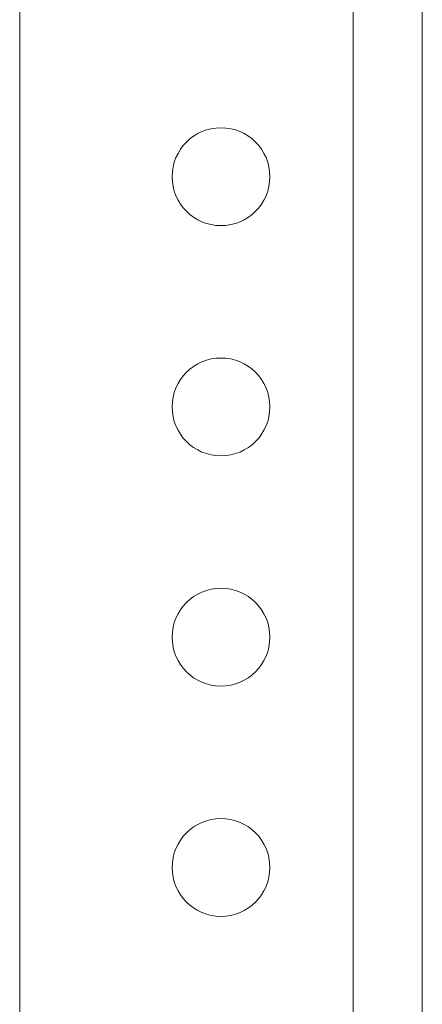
# Model space of a CAD drawing. Header units: millimetres. Extents: x -285 to 376, y -1480 to -23.
# Tile 21 of 38: x -40 to -5, y -209 to -124. Entities that reach past the tile are written whole.
import ezdxf

# ---------------------------------------------------------------- set-up
doc = ezdxf.new("R2010")
doc.units = ezdxf.units.MM

msp = doc.modelspace()

# ---------------------------------------------------------------- linework, layer by layer
at = {"color": 7, "linetype": 'Continuous', "lineweight": 0}
msp.add_line((-11.096, -107.594), (-11.096, -707.594), dxfattribs=at)
at = {"color": 7, "linetype": 'Continuous', "lineweight": 15}
for p, q in [((-5.096, -107.594), (-5.096, -707.594)), ((-40.096, -110.594), (-40.096, -418.063))]:
    msp.add_line(p, q, dxfattribs=at)
for centre in [(-22.596, -137.594), (-22.596, -157.594), (-22.596, -177.594), (-22.596, -197.594)]:
    msp.add_circle(centre, 4.25, dxfattribs=at)

doc.saveas('drawing.dxf')
